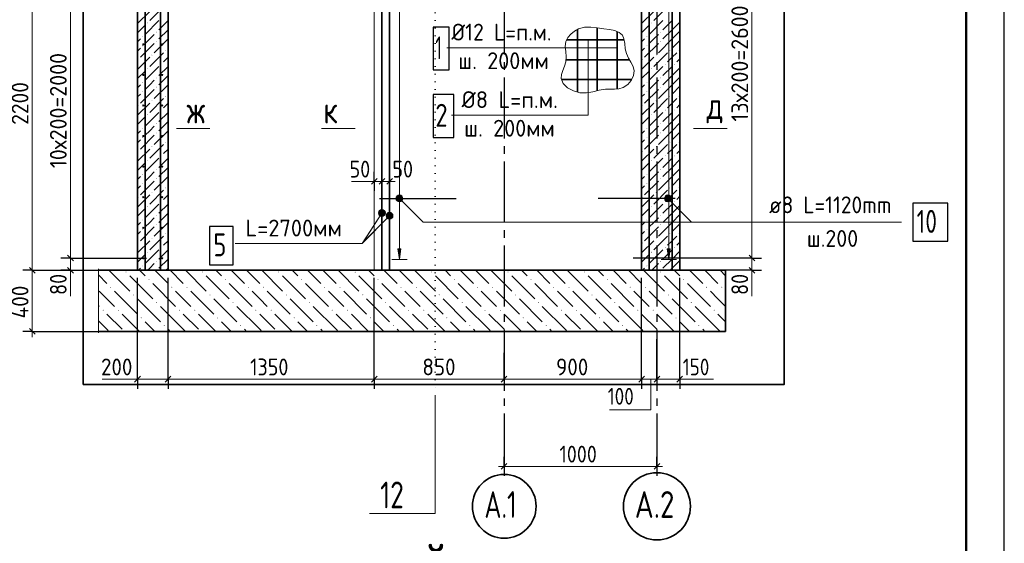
# Model space of a CAD drawing. Header units: millimetres. Extents: x 0 to 50400, y 0 to 35762.
# Tile 15 of 18: x 34932 to 50400, y 19360 to 27584. Entities that reach past the tile are written whole.
import ezdxf

# ---------------------------------------------------------------- set-up
doc = ezdxf.new("R2010")
doc.units = ezdxf.units.MM
for name, pattern in [('______2', [324, 240, -84]), ('______5', [1320, 960, -120, 120, -120]), ('______9', [120, 0, -120])]:
    doc.linetypes.add(name, pattern=pattern)
for name, color, linetype, lineweight in [('Standard', 7, 'Continuous', 25), ('ЖБ Плита Фундамента верхний уровень', 7, 'Continuous', 35), ('ЖБ Стена верхний уровень', 7, 'Continuous', 35), ('Позиционная метка линия выноска', 7, 'Continuous', 13), ('Позиционная метка номер позиции', 7, 'Continuous', 13), ('Размерная линия_ общее', 7, 'Continuous', 13), ('Сечения символ', 7, 'Continuous', 25)]:
    doc.layers.add(name, color=color, linetype=linetype, lineweight=lineweight)
for name, color, linetype, true_color in [('Оси', 7, '______5', 0x656565), ('Стена обрамление Г-обр.', 7, 'Continuous', 0xa0a0a0), ('Стена фоновая арматура У1', 7, '______2', 0xa0a0a0), ('Стена фоновая арматура Х1', 7, '______2', 0xa0a0a0), ('Стена Хомут', 7, '______2', 0xa0a0a0)]:
    doc.layers.add(name, color=color, linetype=linetype, true_color=true_color)
doc.layers.add('Размерная выноска', color=7, linetype='Continuous')
doc.styles.add('ISOCPEUR', font='txt')

msp = doc.modelspace()

# ---------------------------------------------------------------- hatches: boundary and pattern name
at = {"layer": 'ЖБ Плита Фундамента верхний уровень', "linetype": 'Continuous', "lineweight": 18, "transparency": 33554687}
for points in [[(36594, 23621), (36602, 23629), (36610, 23621), (36602, 23613)], [(37794, 23621), (37802, 23629), (37810, 23621), (37802, 23613)], [(38994, 23621), (39002, 23629), (39010, 23621), (39002, 23613)], [(40194, 23621), (40202, 23629), (40210, 23621), (40202, 23613)], [(41394, 23621), (41402, 23629), (41410, 23621), (41402, 23613)], [(42594, 23621), (42602, 23629), (42610, 23621), (42602, 23613)], [(43794, 23621), (43802, 23629), (43810, 23621), (43802, 23613)], [(44994, 23621), (45002, 23629), (45010, 23621), (45002, 23613)], [(36354, 23381), (36362, 23389), (36370, 23381), (36362, 23373)], [(36954, 23501), (36962, 23509), (36970, 23501), (36962, 23493)], [(37314, 23381), (37322, 23389), (37330, 23381), (37322, 23373)], [(37554, 23381), (37562, 23389), (37570, 23381), (37562, 23373)], [(38154, 23501), (38162, 23509), (38170, 23501), (38162, 23493)], [(38514, 23381), (38522, 23389), (38530, 23381), (38522, 23373)], [(38754, 23381), (38762, 23389), (38770, 23381), (38762, 23373)], [(39354, 23501), (39362, 23509), (39370, 23501), (39362, 23493)], [(39714, 23381), (39722, 23389), (39730, 23381), (39722, 23373)], [(39954, 23381), (39962, 23389), (39970, 23381), (39962, 23373)], [(40554, 23501), (40562, 23509), (40570, 23501), (40562, 23493)], [(40914, 23381), (40922, 23389), (40930, 23381), (40922, 23373)], [(41154, 23381), (41162, 23389), (41170, 23381), (41162, 23373)], [(41754, 23501), (41762, 23509), (41770, 23501), (41762, 23493)], [(42114, 23381), (42122, 23389), (42130, 23381), (42122, 23373)], [(42354, 23381), (42362, 23389), (42370, 23381), (42362, 23373)], [(42954, 23501), (42962, 23509), (42970, 23501), (42962, 23493)], [(43314, 23381), (43322, 23389), (43330, 23381), (43322, 23373)], [(43554, 23381), (43562, 23389), (43570, 23381), (43562, 23373)], [(44154, 23501), (44162, 23509), (44170, 23501), (44162, 23493)], [(44514, 23381), (44522, 23389), (44530, 23381), (44522, 23373)], [(44754, 23381), (44762, 23389), (44770, 23381), (44762, 23373)], [(45354, 23501), (45362, 23509), (45370, 23501), (45362, 23493)], [(45714, 23381), (45722, 23389), (45730, 23381), (45722, 23373)], [(45954, 23381), (45962, 23389), (45970, 23381), (45962, 23373)], [(36714, 23261), (36722, 23269), (36730, 23261), (36722, 23253)], [(37914, 23261), (37922, 23269), (37930, 23261), (37922, 23253)], [(39114, 23261), (39122, 23269), (39130, 23261), (39122, 23253)], [(40314, 23261), (40322, 23269), (40330, 23261), (40322, 23253)], [(41514, 23261), (41522, 23269), (41530, 23261), (41522, 23253)], [(42714, 23261), (42722, 23269), (42730, 23261), (42722, 23253)], [(43914, 23261), (43922, 23269), (43930, 23261), (43922, 23253)], [(45114, 23261), (45122, 23269), (45130, 23261), (45122, 23253)], [(37074, 23141), (37082, 23149), (37090, 23141), (37082, 23133)], [(38274, 23141), (38282, 23149), (38290, 23141), (38282, 23133)], [(39474, 23141), (39482, 23149), (39490, 23141), (39482, 23133)], [(40674, 23141), (40682, 23149), (40690, 23141), (40682, 23133)], [(41874, 23141), (41882, 23149), (41890, 23141), (41882, 23133)], [(43074, 23141), (43082, 23149), (43090, 23141), (43082, 23133)], [(44274, 23141), (44282, 23149), (44290, 23141), (44282, 23133)], [(45474, 23141), (45482, 23149), (45490, 23141), (45482, 23133)], [(36234, 23021), (36242, 23029), (36250, 23021), (36242, 23013)], [(36474, 23021), (36482, 23029), (36490, 23021), (36482, 23013)], [(36834, 22901), (36842, 22909), (36850, 22901), (36842, 22893)], [(37434, 23021), (37442, 23029), (37450, 23021), (37442, 23013)], [(37674, 23021), (37682, 23029), (37690, 23021), (37682, 23013)], [(38034, 22901), (38042, 22909), (38050, 22901), (38042, 22893)], [(38634, 23021), (38642, 23029), (38650, 23021), (38642, 23013)], [(38874, 23021), (38882, 23029), (38890, 23021), (38882, 23013)], [(39234, 22901), (39242, 22909), (39250, 22901), (39242, 22893)], [(39834, 23021), (39842, 23029), (39850, 23021), (39842, 23013)], [(40074, 23021), (40082, 23029), (40090, 23021), (40082, 23013)], [(40434, 22901), (40442, 22909), (40450, 22901), (40442, 22893)], [(41034, 23021), (41042, 23029), (41050, 23021), (41042, 23013)], [(41274, 23021), (41282, 23029), (41290, 23021), (41282, 23013)], [(41634, 22901), (41642, 22909), (41650, 22901), (41642, 22893)], [(42234, 23021), (42242, 23029), (42250, 23021), (42242, 23013)], [(42474, 23021), (42482, 23029), (42490, 23021), (42482, 23013)], [(42834, 22901), (42842, 22909), (42850, 22901), (42842, 22893)], [(43434, 23021), (43442, 23029), (43450, 23021), (43442, 23013)], [(43674, 23021), (43682, 23029), (43690, 23021), (43682, 23013)], [(44034, 22901), (44042, 22909), (44050, 22901), (44042, 22893)], [(44634, 23021), (44642, 23029), (44650, 23021), (44642, 23013)], [(44874, 23021), (44882, 23029), (44890, 23021), (44882, 23013)], [(45234, 22901), (45242, 22909), (45250, 22901), (45242, 22893)], [(45834, 23021), (45842, 23029), (45850, 23021), (45842, 23013)], [(37194, 22781), (37202, 22789), (37210, 22781), (37202, 22773)], [(38394, 22781), (38402, 22789), (38410, 22781), (38402, 22773)], [(39594, 22781), (39602, 22789), (39610, 22781), (39602, 22773)], [(40794, 22781), (40802, 22789), (40810, 22781), (40802, 22773)], [(41994, 22781), (42002, 22789), (42010, 22781), (42002, 22773)], [(43194, 22781), (43202, 22789), (43210, 22781), (43202, 22773)], [(44394, 22781), (44402, 22789), (44410, 22781), (44402, 22773)], [(45594, 22781), (45602, 22789), (45610, 22781), (45602, 22773)]]:
    msp.add_hatch(color=7, dxfattribs=at).paths.add_polyline_path(points, flags=16)
at = {"layer": 'ЖБ Стена верхний уровень', "linetype": 'Continuous', "lineweight": 18, "transparency": 33554687}
for points in [[(36932, 27533), (36938, 27539), (36944, 27533), (36938, 27527)], [(44852, 27533), (44858, 27539), (44864, 27533), (44858, 27527)], [(37076, 27389), (37082, 27395), (37088, 27389), (37082, 27383)], [(44996, 27389), (45002, 27395), (45008, 27389), (45002, 27383)], [(36860, 27317), (36866, 27323), (36872, 27317), (36866, 27311)], [(37076, 27245), (37082, 27251), (37088, 27245), (37082, 27239)], [(44780, 27317), (44786, 27323), (44792, 27317), (44786, 27311)], [(44996, 27245), (45002, 27251), (45008, 27245), (45002, 27239)], [(36860, 27173), (36866, 27179), (36872, 27173), (36866, 27167)], [(37220, 27101), (37226, 27107), (37232, 27101), (37226, 27095)], [(44780, 27173), (44786, 27179), (44792, 27173), (44786, 27167)], [(45140, 27101), (45146, 27107), (45152, 27101), (45146, 27095)], [(45284, 27101), (45290, 27107), (45296, 27101), (45290, 27095)], [(36788, 26957), (36794, 26963), (36800, 26957), (36794, 26951)], [(37004, 27029), (37010, 27035), (37016, 27029), (37010, 27023)], [(44708, 26957), (44714, 26963), (44720, 26957), (44714, 26951)], [(44924, 27029), (44930, 27035), (44936, 27029), (44930, 27023)], [(36932, 26813), (36938, 26819), (36944, 26813), (36938, 26807)], [(37148, 26885), (37154, 26891), (37160, 26885), (37154, 26879)], [(44852, 26813), (44858, 26819), (44864, 26813), (44858, 26807)], [(45068, 26885), (45074, 26891), (45080, 26885), (45074, 26879)], [(45212, 26885), (45218, 26891), (45224, 26885), (45218, 26879)], [(37076, 26669), (37082, 26675), (37088, 26669), (37082, 26663)], [(44996, 26669), (45002, 26675), (45008, 26669), (45002, 26663)], [(36860, 26597), (36866, 26603), (36872, 26597), (36866, 26591)], [(36860, 26453), (36866, 26459), (36872, 26453), (36866, 26447)], [(37076, 26525), (37082, 26531), (37088, 26525), (37082, 26519)], [(44780, 26597), (44786, 26603), (44792, 26597), (44786, 26591)], [(44780, 26453), (44786, 26459), (44792, 26453), (44786, 26447)], [(44996, 26525), (45002, 26531), (45008, 26525), (45002, 26519)], [(37004, 26309), (37010, 26315), (37016, 26309), (37010, 26303)], [(37220, 26381), (37226, 26387), (37232, 26381), (37226, 26375)], [(44924, 26309), (44930, 26315), (44936, 26309), (44930, 26303)], [(45140, 26381), (45146, 26387), (45152, 26381), (45146, 26375)], [(45284, 26381), (45290, 26387), (45296, 26381), (45290, 26375)], [(36788, 26237), (36794, 26243), (36800, 26237), (36794, 26231)], [(37148, 26165), (37154, 26171), (37160, 26165), (37154, 26159)], [(44708, 26237), (44714, 26243), (44720, 26237), (44714, 26231)], [(45068, 26165), (45074, 26171), (45080, 26165), (45074, 26159)], [(45212, 26165), (45218, 26171), (45224, 26165), (45218, 26159)], [(36932, 26093), (36938, 26099), (36944, 26093), (36938, 26087)], [(44852, 26093), (44858, 26099), (44864, 26093), (44858, 26087)], [(36860, 25877), (36866, 25883), (36872, 25877), (36866, 25871)], [(37076, 25949), (37082, 25955), (37088, 25949), (37082, 25943)], [(44780, 25877), (44786, 25883), (44792, 25877), (44786, 25871)], [(44996, 25949), (45002, 25955), (45008, 25949), (45002, 25943)], [(36860, 25733), (36866, 25739), (36872, 25733), (36866, 25727)], [(37076, 25805), (37082, 25811), (37088, 25805), (37082, 25799)], [(44780, 25733), (44786, 25739), (44792, 25733), (44786, 25727)], [(44996, 25805), (45002, 25811), (45008, 25805), (45002, 25799)], [(36788, 25517), (36794, 25523), (36800, 25517), (36794, 25511)], [(37004, 25589), (37010, 25595), (37016, 25589), (37010, 25583)], [(37220, 25661), (37226, 25667), (37232, 25661), (37226, 25655)], [(44708, 25517), (44714, 25523), (44720, 25517), (44714, 25511)], [(44924, 25589), (44930, 25595), (44936, 25589), (44930, 25583)], [(45140, 25661), (45146, 25667), (45152, 25661), (45146, 25655)], [(45284, 25661), (45290, 25667), (45296, 25661), (45290, 25655)], [(36932, 25373), (36938, 25379), (36944, 25373), (36938, 25367)], [(37148, 25445), (37154, 25451), (37160, 25445), (37154, 25439)], [(44852, 25373), (44858, 25379), (44864, 25373), (44858, 25367)], [(45068, 25445), (45074, 25451), (45080, 25445), (45074, 25439)], [(45212, 25445), (45218, 25451), (45224, 25445), (45218, 25439)], [(37076, 25229), (37082, 25235), (37088, 25229), (37082, 25223)], [(44996, 25229), (45002, 25235), (45008, 25229), (45002, 25223)], [(36860, 25157), (36866, 25163), (36872, 25157), (36866, 25151)], [(37076, 25085), (37082, 25091), (37088, 25085), (37082, 25079)], [(44780, 25157), (44786, 25163), (44792, 25157), (44786, 25151)], [(44996, 25085), (45002, 25091), (45008, 25085), (45002, 25079)], [(36860, 25013), (36866, 25019), (36872, 25013), (36866, 25007)], [(37220, 24941), (37226, 24947), (37232, 24941), (37226, 24935)], [(44780, 25013), (44786, 25019), (44792, 25013), (44786, 25007)], [(45140, 24941), (45146, 24947), (45152, 24941), (45146, 24935)], [(45284, 24941), (45290, 24947), (45296, 24941), (45290, 24935)], [(36788, 24797), (36794, 24803), (36800, 24797), (36794, 24791)], [(37004, 24869), (37010, 24875), (37016, 24869), (37010, 24863)], [(44708, 24797), (44714, 24803), (44720, 24797), (44714, 24791)], [(44924, 24869), (44930, 24875), (44936, 24869), (44930, 24863)], [(36932, 24653), (36938, 24659), (36944, 24653), (36938, 24647)], [(37148, 24725), (37154, 24731), (37160, 24725), (37154, 24719)], [(44852, 24653), (44858, 24659), (44864, 24653), (44858, 24647)], [(45068, 24725), (45074, 24731), (45080, 24725), (45074, 24719)], [(45212, 24725), (45218, 24731), (45224, 24725), (45218, 24719)], [(36860, 24437), (36866, 24443), (36872, 24437), (36866, 24431)], [(37076, 24509), (37082, 24515), (37088, 24509), (37082, 24503)], [(44780, 24437), (44786, 24443), (44792, 24437), (44786, 24431)], [(44996, 24509), (45002, 24515), (45008, 24509), (45002, 24503)], [(36860, 24293), (36866, 24299), (36872, 24293), (36866, 24287)], [(37076, 24365), (37082, 24371), (37088, 24365), (37082, 24359)], [(44780, 24293), (44786, 24299), (44792, 24293), (44786, 24287)], [(44996, 24365), (45002, 24371), (45008, 24365), (45002, 24359)], [(37004, 24149), (37010, 24155), (37016, 24149), (37010, 24143)], [(37220, 24221), (37226, 24227), (37232, 24221), (37226, 24215)], [(44924, 24149), (44930, 24155), (44936, 24149), (44930, 24143)], [(45140, 24221), (45146, 24227), (45152, 24221), (45146, 24215)], [(45284, 24221), (45290, 24227), (45296, 24221), (45290, 24215)], [(36788, 24077), (36794, 24083), (36800, 24077), (36794, 24071)], [(37148, 24005), (37154, 24011), (37160, 24005), (37154, 23999)], [(44708, 24077), (44714, 24083), (44720, 24077), (44714, 24071)], [(45068, 24005), (45074, 24011), (45080, 24005), (45074, 23999)], [(45212, 24005), (45218, 24011), (45224, 24005), (45218, 23999)], [(36932, 23933), (36938, 23939), (36944, 23933), (36938, 23927)], [(44852, 23933), (44858, 23939), (44864, 23933), (44858, 23927)], [(36860, 23717), (36866, 23723), (36872, 23717), (36866, 23711)], [(37076, 23789), (37082, 23795), (37088, 23789), (37082, 23783)], [(44780, 23717), (44786, 23723), (44792, 23717), (44786, 23711)], [(44996, 23789), (45002, 23795), (45008, 23789), (45002, 23783)], [(37080, 23649), (37082, 23651), (37084, 23649)], [(45000, 23649), (45002, 23651), (45004, 23649)]]:
    msp.add_hatch(color=7, dxfattribs=at).paths.add_polyline_path(points, flags=16)
at = {"layer": 'Позиционная метка линия выноска', "linetype": 'Continuous', "lineweight": 13, "transparency": 33554687}
for points in [[(40846, 24791), (40884, 24829), (40860, 24815)], [(40884, 24829), (40846, 24791), (40846, 24763)], [(40884, 24829), (40846, 24763), (40912, 24829)], [(40912, 24829), (40846, 24763), (40860, 24739)], [(40912, 24829), (40860, 24739), (40936, 24815)], [(40936, 24815), (40860, 24739), (40884, 24725)], [(40936, 24815), (40884, 24725), (40950, 24791)], [(40950, 24791), (40884, 24725), (40912, 24725)], [(40950, 24791), (40912, 24725), (40950, 24763)], [(40950, 24763), (40912, 24725), (40936, 24739)], [(45063, 24791), (45101, 24829), (45077, 24815)], [(45101, 24829), (45063, 24791), (45063, 24763)], [(45101, 24829), (45063, 24763), (45129, 24829)], [(45129, 24829), (45063, 24763), (45077, 24739)], [(45129, 24829), (45077, 24739), (45153, 24815)], [(45153, 24815), (45077, 24739), (45101, 24725)], [(45153, 24815), (45101, 24725), (45167, 24791)], [(45167, 24791), (45101, 24725), (45129, 24725)], [(45167, 24791), (45129, 24725), (45167, 24763)], [(45167, 24763), (45129, 24725), (45153, 24739)], [(40676, 24545), (40598, 24596), (40577, 24577)], [(40670, 24572), (40625, 24601), (40598, 24596)], [(40670, 24572), (40598, 24596), (40676, 24545)], [(40625, 24601), (40670, 24572), (40652, 24593)], [(40668, 24518), (40577, 24577), (40569, 24550)], [(40668, 24518), (40569, 24550), (40646, 24499)], [(40646, 24499), (40569, 24550), (40574, 24523)], [(40646, 24499), (40574, 24523), (40619, 24494)], [(40619, 24494), (40574, 24523), (40593, 24502)], [(40676, 24545), (40577, 24577), (40668, 24518)], [(40781, 24465), (40704, 24542), (40690, 24517)], [(40781, 24465), (40690, 24517), (40756, 24452)], [(40756, 24452), (40690, 24517), (40690, 24490)], [(40756, 24452), (40690, 24490), (40729, 24452)], [(40729, 24452), (40690, 24490), (40704, 24465)], [(40794, 24490), (40729, 24555), (40704, 24542)], [(40794, 24490), (40704, 24542), (40781, 24465)], [(40794, 24517), (40756, 24555), (40729, 24555)], [(40794, 24517), (40729, 24555), (40794, 24490)], [(40756, 24555), (40794, 24517), (40781, 24542)]]:
    msp.add_hatch(color=7, dxfattribs=at).paths.add_polyline_path(points)
at = {"layer": 'Стена Хомут', "linetype": 'Continuous', "lineweight": 13, "transparency": 33554687}
for points in [[(40922, 23985), (40898, 23817), (40874, 23985)], [(45153, 23985), (45129, 23817), (45105, 23985)]]:
    msp.add_hatch(color=7, dxfattribs=at).paths.add_polyline_path(points, flags=16)

# ---------------------------------------------------------------- linework, layer by layer
at = {"layer": 'Standard', "color": 7, "linetype": 'Continuous', "lineweight": 13, "transparency": 33554687}
for p, q in [((46436, 30081), (46436, 23841)), ((35730, 28617), (35730, 23841)), ((40502, 25045), (40412, 25045)), ((40622, 25045), (40502, 25045)), ((40742, 25045), (40622, 25045)), ((40742, 25045), (40832, 25045)), ((35730, 23841), (35730, 23649)), ((46436, 23841), (46436, 23649)), ((35730, 23649), (35730, 23559)), ((46436, 23649), (46436, 23559)), ((36782, 21938), (36692, 21938)), ((37262, 21938), (40502, 21938)), ((40502, 21938), (42542, 21938)), ((42542, 21938), (44702, 21938)), ((44702, 21938), (44942, 21938)), ((44942, 21938), (45302, 21938)), ((45302, 21938), (45392, 21938)), ((42542, 20569), (42452, 20569)), ((42542, 20569), (44942, 20569)), ((44942, 20569), (45032, 20569))]:
    msp.add_line(p, q, dxfattribs=at)
at = {"layer": 'Standard', "color": 7, "linetype": 'Continuous', "lineweight": 25, "transparency": 33554687}
for p, q in [((40547, 25090), (40457, 25000)), ((40667, 25090), (40577, 25000)), ((40787, 25090), (40697, 25000)), ((35685, 23886), (35775, 23796)), ((46391, 23886), (46481, 23796)), ((35685, 23694), (35775, 23604)), ((46391, 23694), (46481, 23604)), ((36737, 21893), (36827, 21983)), ((37217, 21893), (37307, 21983)), ((40457, 21893), (40547, 21983)), ((42497, 21893), (42587, 21983)), ((44657, 21893), (44747, 21983)), ((44897, 21893), (44987, 21983)), ((45257, 21893), (45347, 21983)), ((42497, 20524), (42587, 20614)), ((44897, 20524), (44987, 20614))]:
    msp.add_line(p, q, dxfattribs=at)
at = {"layer": 'Standard', "color": 7, "linetype": 'Continuous', "lineweight": -3, "transparency": 33554687}
for p, q in [((40502, 25045), (40502, 25195)), ((40622, 25045), (40622, 25195)), ((40742, 25045), (40742, 25195)), ((40502, 25045), (40502, 24895)), ((40622, 25045), (40622, 24895)), ((40742, 25045), (40742, 24895)), ((35730, 23841), (35580, 23841)), ((35730, 23841), (35880, 23841)), ((35730, 23841), (36925, 23841)), ((46436, 23841), (46286, 23841)), ((46436, 23841), (46586, 23841)), ((35730, 23649), (35580, 23649)), ((35730, 23649), (35880, 23649)), ((35730, 23649), (36509, 23649)), ((46436, 23649), (46286, 23649)), ((46436, 23649), (46586, 23649)), ((36782, 21938), (36782, 22088)), ((37262, 21938), (37262, 22088)), ((40502, 21938), (40502, 22088)), ((42542, 21938), (42542, 22088)), ((44702, 21938), (44702, 22088)), ((44942, 21938), (44942, 22088)), ((45302, 21938), (45302, 22088)), ((36782, 21938), (36782, 21788)), ((37262, 21938), (37262, 21788)), ((40502, 21938), (40502, 21788)), ((42542, 21938), (42542, 21788)), ((44702, 21938), (44702, 21788)), ((44942, 21938), (44942, 21788)), ((45302, 21938), (45302, 21788)), ((42542, 20569), (42542, 20719)), ((44942, 20569), (44942, 20719)), ((42542, 20569), (42542, 20419)), ((44942, 20569), (44942, 20419))]:
    msp.add_line(p, q, dxfattribs=at)
at = {"layer": 'Standard', "color": 7, "linetype": 'Continuous', "lineweight": 25, "transparency": 33554687}
msp.add_lwpolyline([(0, 0), (50400, 0), (50400, 35640), (0, 35640), (0, 0)], close=True, dxfattribs=at)
at = {"layer": 'Standard', "color": 7, "linetype": 'Continuous', "lineweight": 50, "transparency": 33554687}
msp.add_lwpolyline([(2400, 35040), (49800, 35040), (49800, 600), (2400, 600), (2400, 35040)], close=True, dxfattribs=at)
at = {"layer": 'Standard', "color": 254, "linetype": 'Continuous', "lineweight": 35, "true_color": 0xc4c4ff, "transparency": 33554687}
msp.add_lwpolyline([(35928, 21857), (46944, 21857), (46944, 32197), (35928, 32197), (35928, 21857)], dxfattribs=at)
at = {"layer": 'Standard', "color": 7, "linetype": 'Continuous', "lineweight": -3, "transparency": 33554687}
for points in [[(46436, 23841), (46416, 23841), (46416, 23841), (44569, 23841)], [(36782, 21938), (36782, 21959), (36782, 21959), (36782, 21959), (36782, 21959), (36782, 21959), (36782, 21959), (36782, 21959), (36782, 21959), (36782, 23529)], [(37262, 21938), (37262, 21959), (37262, 21959), (37262, 21959), (37262, 21959), (37262, 21959), (37262, 21959), (37262, 21959), (37262, 21959), (37262, 23529)], [(40502, 21938), (40502, 21959), (40502, 21959), (40502, 21959), (40502, 21959), (40502, 21959), (40502, 21959), (40502, 23529)], [(44702, 21938), (44702, 21959), (44702, 21959), (44702, 23529)], [(46436, 23649), (46416, 23649), (46416, 23649), (44986, 23649)], [(45302, 21938), (45302, 21959), (45302, 21959), (45302, 23529)], [(44942, 21938), (44942, 21959), (44942, 21959), (44942, 22569)], [(42542, 21938), (42542, 21959), (42542, 21959), (42542, 21959), (42542, 21959), (42542, 22352)]]:
    msp.add_lwpolyline(points, dxfattribs=at)
at = {"layer": 'Standard', "color": 7, "linetype": 'Continuous', "lineweight": 13, "transparency": 33554687}
msp.add_lwpolyline([(36782, 21938), (36885, 21938), (36885, 21938), (37262, 21938)], dxfattribs=at)
at = {"layer": 'ЖБ Плита Фундамента верхний уровень', "color": 7, "linetype": 'Continuous', "lineweight": 35, "transparency": 33554687}
for p, q in [((36782, 23649), (36168, 23649)), ((37262, 23649), (36782, 23649)), ((44702, 23649), (37262, 23649)), ((45302, 23649), (44702, 23649)), ((46022, 23649), (45302, 23649)), ((46022, 22689), (46022, 23649)), ((36168, 22689), (46022, 22689))]:
    msp.add_line(p, q, dxfattribs=at)
at = {"layer": 'ЖБ Плита Фундамента верхний уровень', "color": 252, "linetype": 'Continuous', "lineweight": 18, "true_color": 0x8f8f8f, "transparency": 33554687}
for p, q in [((36168, 23575), (36302, 23441)), ((36334, 23649), (36662, 23321)), ((36662, 23561), (37022, 23201)), ((36902, 23561), (36814, 23649)), ((37054, 23649), (37262, 23441)), ((37294, 23649), (37502, 23441)), ((37534, 23649), (37862, 23321)), ((37862, 23561), (38222, 23201)), ((38102, 23561), (38014, 23649)), ((38254, 23649), (38462, 23441)), ((38494, 23649), (38702, 23441)), ((38734, 23649), (39062, 23321)), ((39062, 23561), (39422, 23201)), ((39302, 23561), (39214, 23649)), ((39454, 23649), (39662, 23441)), ((39694, 23649), (39902, 23441)), ((39934, 23649), (40262, 23321)), ((40262, 23561), (40622, 23201)), ((40502, 23561), (40414, 23649)), ((40654, 23649), (40862, 23441)), ((40894, 23649), (41102, 23441)), ((41134, 23649), (41462, 23321)), ((41462, 23561), (41822, 23201)), ((41702, 23561), (41614, 23649)), ((41854, 23649), (42062, 23441)), ((42094, 23649), (42302, 23441)), ((42334, 23649), (42662, 23321)), ((42662, 23561), (43022, 23201)), ((42902, 23561), (42814, 23649)), ((43054, 23649), (43262, 23441)), ((43294, 23649), (43502, 23441)), ((43534, 23649), (43862, 23321)), ((43862, 23561), (44222, 23201)), ((44102, 23561), (44014, 23649)), ((44254, 23649), (44462, 23441)), ((44494, 23649), (44702, 23441)), ((44734, 23649), (45062, 23321)), ((45062, 23561), (45422, 23201)), ((45302, 23561), (45214, 23649)), ((45454, 23649), (45662, 23441)), ((45694, 23649), (45902, 23441)), ((45934, 23649), (46022, 23560)), ((37022, 23441), (37382, 23081)), ((38222, 23441), (38582, 23081)), ((39422, 23441), (39782, 23081)), ((40622, 23441), (40982, 23081)), ((41822, 23441), (42182, 23081)), ((43022, 23441), (43382, 23081)), ((44222, 23441), (44582, 23081)), ((45422, 23441), (45782, 23081)), ((36302, 23201), (36182, 23321)), ((36422, 23321), (36782, 22961)), ((37502, 23201), (37382, 23321)), ((37622, 23321), (37982, 22961)), ((38702, 23201), (38582, 23321)), ((38822, 23321), (39182, 22961)), ((39902, 23201), (39782, 23321)), ((40022, 23321), (40382, 22961)), ((41102, 23201), (40982, 23321)), ((41222, 23321), (41582, 22961)), ((42302, 23201), (42182, 23321)), ((42422, 23321), (42782, 22961)), ((43502, 23201), (43382, 23321)), ((43622, 23321), (43982, 22961)), ((44702, 23201), (44582, 23321)), ((44822, 23321), (45182, 22961)), ((45902, 23201), (45782, 23321)), ((46022, 23321), (46022, 23320)), ((36168, 23095), (36182, 23081)), ((36422, 23081), (36302, 23201)), ((36782, 23201), (37142, 22841)), ((37502, 22721), (37142, 23081)), ((37622, 23081), (37502, 23201)), ((37982, 23201), (38342, 22841)), ((38702, 22721), (38342, 23081)), ((38822, 23081), (38702, 23201)), ((39182, 23201), (39542, 22841)), ((39902, 22721), (39542, 23081)), ((40022, 23081), (39902, 23201)), ((40382, 23201), (40742, 22841)), ((41102, 22721), (40742, 23081)), ((41222, 23081), (41102, 23201)), ((41582, 23201), (41942, 22841)), ((42302, 22721), (41942, 23081)), ((42422, 23081), (42302, 23201)), ((42782, 23201), (43142, 22841)), ((43502, 22721), (43142, 23081)), ((43622, 23081), (43502, 23201)), ((43982, 23201), (44342, 22841)), ((44702, 22721), (44342, 23081)), ((44822, 23081), (44702, 23201)), ((45182, 23201), (45542, 22841)), ((45902, 22721), (45542, 23081)), ((46022, 23081), (45902, 23201)), ((36302, 22961), (36542, 22721)), ((36542, 22961), (36814, 22689)), ((37502, 22961), (37742, 22721)), ((37742, 22961), (38014, 22689)), ((38702, 22961), (38942, 22721)), ((38942, 22961), (39214, 22689)), ((39902, 22961), (40142, 22721)), ((40142, 22961), (40414, 22689)), ((41102, 22961), (41342, 22721)), ((41342, 22961), (41614, 22689)), ((42302, 22961), (42542, 22721)), ((42542, 22961), (42814, 22689)), ((43502, 22961), (43742, 22721)), ((43742, 22961), (44014, 22689)), ((44702, 22961), (44942, 22721)), ((44942, 22961), (45214, 22689)), ((45902, 22961), (46022, 22840)), ((36302, 22721), (36168, 22855)), ((37054, 22689), (36902, 22841)), ((38254, 22689), (38102, 22841)), ((39454, 22689), (39302, 22841)), ((40654, 22689), (40502, 22841)), ((41854, 22689), (41702, 22841)), ((43054, 22689), (42902, 22841)), ((44254, 22689), (44102, 22841)), ((45454, 22689), (45302, 22841)), ((36302, 22721), (36334, 22689)), ((37262, 22721), (37294, 22689)), ((37502, 22721), (37534, 22689)), ((38462, 22721), (38494, 22689)), ((38702, 22721), (38734, 22689)), ((39662, 22721), (39694, 22689)), ((39902, 22721), (39934, 22689)), ((40862, 22721), (40894, 22689)), ((41102, 22721), (41134, 22689)), ((42062, 22721), (42094, 22689)), ((42302, 22721), (42334, 22689)), ((43262, 22721), (43294, 22689)), ((43502, 22721), (43534, 22689)), ((44462, 22721), (44494, 22689)), ((44702, 22721), (44734, 22689)), ((45662, 22721), (45694, 22689)), ((45902, 22721), (45934, 22689))]:
    msp.add_line(p, q, dxfattribs=at)
at = {"layer": 'ЖБ Стена верхний уровень', "color": 7, "linetype": 'Continuous', "lineweight": 35, "transparency": 33554687}
for p, q in [((36782, 30225), (36782, 23649)), ((37262, 23649), (37262, 30225)), ((44702, 30225), (44702, 23649)), ((45302, 23649), (45302, 30225)), ((36782, 23649), (37262, 23649)), ((44702, 23649), (45302, 23649))]:
    msp.add_line(p, q, dxfattribs=at)
at = {"layer": 'ЖБ Стена верхний уровень', "color": 7, "linetype": 'Continuous', "lineweight": 18, "transparency": 33554687}
msp.add_line((40502, 23649), (40502, 28929), dxfattribs=at)
at = {"layer": 'ЖБ Стена верхний уровень', "color": 251, "linetype": 'Continuous', "lineweight": 18, "true_color": 0x494949, "transparency": 33554687}
for p, q in [((36974, 27713), (36782, 27522)), ((37190, 27785), (36974, 27569)), ((44894, 27713), (44702, 27522)), ((45110, 27785), (44894, 27569)), ((37118, 27569), (36902, 27353)), ((37262, 27569), (37118, 27425)), ((45038, 27569), (44822, 27353)), ((45182, 27569), (45038, 27425)), ((45182, 27425), (45302, 27546)), ((36782, 27378), (36902, 27497)), ((37262, 27425), (37118, 27281)), ((37262, 27425), (37262, 27426)), ((44702, 27378), (44822, 27497)), ((45182, 27425), (45038, 27281)), ((45302, 27402), (45182, 27281)), ((36830, 27281), (36782, 27234)), ((36902, 27209), (36974, 27281)), ((36974, 27281), (37046, 27353)), ((37262, 27281), (37046, 27065)), ((37262, 27282), (37262, 27281)), ((44750, 27281), (44702, 27234)), ((44822, 27209), (44894, 27281)), ((44894, 27281), (44966, 27353)), ((45182, 27281), (44966, 27065)), ((45302, 27258), (45182, 27137)), ((36830, 27137), (36782, 27090)), ((37046, 27209), (36830, 26993)), ((37262, 27138), (37262, 27137)), ((44750, 27137), (44702, 27090)), ((44966, 27209), (44750, 26993)), ((36974, 26993), (36782, 26802)), ((37190, 27065), (36974, 26849)), ((37190, 26921), (37262, 26993)), ((37262, 26993), (37262, 26994)), ((44894, 26993), (44702, 26802)), ((45110, 27065), (44894, 26849)), ((45110, 26921), (45182, 26993)), ((45182, 26993), (45254, 27065)), ((45302, 26970), (45254, 26921)), ((36782, 26658), (36902, 26777)), ((37118, 26849), (36902, 26633)), ((37262, 26849), (37118, 26705)), ((44702, 26658), (44822, 26777)), ((45038, 26849), (44822, 26633)), ((45182, 26849), (45038, 26705)), ((45182, 26705), (45302, 26826)), ((36974, 26561), (37046, 26633)), ((37262, 26705), (37118, 26561)), ((37262, 26705), (37262, 26706)), ((44894, 26561), (44966, 26633)), ((45182, 26705), (45038, 26561)), ((45302, 26682), (45182, 26561)), ((36830, 26561), (36782, 26514)), ((37046, 26489), (36830, 26273)), ((36902, 26489), (36974, 26561)), ((37262, 26561), (37046, 26345)), ((37262, 26562), (37262, 26561)), ((44750, 26561), (44702, 26514)), ((44966, 26489), (44750, 26273)), ((44822, 26489), (44894, 26561)), ((45182, 26561), (44966, 26345)), ((45302, 26538), (45182, 26417)), ((36830, 26417), (36782, 26370)), ((37190, 26345), (36974, 26129)), ((37262, 26418), (37262, 26417)), ((44750, 26417), (44702, 26370)), ((45110, 26345), (44894, 26129)), ((45182, 26273), (45254, 26345)), ((36974, 26273), (36782, 26082)), ((37190, 26201), (37262, 26273)), ((37262, 26273), (37262, 26274)), ((44894, 26273), (44702, 26082)), ((45110, 26201), (45182, 26273)), ((45302, 26250), (45254, 26201)), ((36782, 25938), (36902, 26057)), ((37118, 26129), (36902, 25913)), ((37262, 26129), (37118, 25985)), ((44702, 25938), (44822, 26057)), ((45038, 26129), (44822, 25913)), ((45182, 26129), (45038, 25985)), ((45182, 25985), (45302, 26106)), ((36830, 25841), (36782, 25794)), ((36902, 25769), (36974, 25841)), ((36974, 25841), (37046, 25913)), ((37262, 25841), (37046, 25625)), ((37262, 25985), (37118, 25841)), ((37262, 25985), (37262, 25986)), ((37262, 25842), (37262, 25841)), ((44750, 25841), (44702, 25794)), ((44822, 25769), (44894, 25841)), ((44894, 25841), (44966, 25913)), ((45182, 25841), (44966, 25625)), ((45182, 25985), (45038, 25841)), ((45302, 25962), (45182, 25841)), ((36830, 25697), (36782, 25650)), ((37046, 25769), (36830, 25553)), ((37262, 25698), (37262, 25697)), ((44750, 25697), (44702, 25650)), ((44966, 25769), (44750, 25553)), ((45302, 25818), (45182, 25697)), ((36974, 25553), (36782, 25362)), ((37190, 25625), (36974, 25409)), ((37190, 25481), (37262, 25553)), ((37262, 25553), (37262, 25554)), ((44894, 25553), (44702, 25362)), ((45110, 25625), (44894, 25409)), ((45110, 25481), (45182, 25553)), ((45182, 25553), (45254, 25625)), ((45302, 25530), (45254, 25481)), ((37118, 25409), (36902, 25193)), ((37262, 25409), (37118, 25265)), ((45038, 25409), (44822, 25193)), ((45182, 25409), (45038, 25265)), ((45182, 25265), (45302, 25386)), ((36782, 25218), (36902, 25337)), ((37262, 25265), (37118, 25121)), ((37262, 25265), (37262, 25266)), ((44702, 25218), (44822, 25337)), ((45182, 25265), (45038, 25121)), ((45302, 25242), (45182, 25121)), ((36830, 25121), (36782, 25074)), ((36902, 25049), (36974, 25121)), ((36974, 25121), (37046, 25193)), ((37262, 25121), (37046, 24905)), ((37262, 25122), (37262, 25121)), ((44750, 25121), (44702, 25074)), ((44822, 25049), (44894, 25121)), ((44894, 25121), (44966, 25193)), ((45182, 25121), (44966, 24905)), ((45302, 25098), (45182, 24977)), ((36830, 24977), (36782, 24930)), ((37046, 25049), (36830, 24833)), ((37190, 24905), (36974, 24689)), ((37262, 24978), (37262, 24977)), ((44750, 24977), (44702, 24930)), ((44966, 25049), (44750, 24833)), ((45110, 24905), (44894, 24689)), ((45182, 24833), (45254, 24905)), ((36974, 24833), (36782, 24642)), ((37190, 24761), (37262, 24833)), ((37262, 24833), (37262, 24834)), ((44894, 24833), (44702, 24642)), ((45110, 24761), (45182, 24833)), ((45302, 24810), (45254, 24761)), ((36782, 24498), (36902, 24617)), ((37118, 24689), (36902, 24473)), ((37262, 24689), (37118, 24545)), ((44702, 24498), (44822, 24617)), ((45038, 24689), (44822, 24473)), ((45182, 24689), (45038, 24545)), ((45182, 24545), (45302, 24666)), ((36974, 24401), (37046, 24473)), ((37262, 24545), (37118, 24401)), ((37262, 24545), (37262, 24546)), ((44894, 24401), (44966, 24473)), ((45182, 24545), (45038, 24401)), ((45302, 24522), (45182, 24401)), ((36830, 24401), (36782, 24354)), ((37046, 24329), (36830, 24113)), ((36902, 24329), (36974, 24401)), ((37262, 24401), (37046, 24185)), ((37262, 24402), (37262, 24401)), ((44750, 24401), (44702, 24354)), ((44966, 24329), (44750, 24113)), ((44822, 24329), (44894, 24401)), ((45182, 24401), (44966, 24185)), ((45302, 24378), (45182, 24257)), ((36830, 24257), (36782, 24210)), ((37190, 24185), (36974, 23969)), ((37262, 24258), (37262, 24257)), ((44750, 24257), (44702, 24210)), ((45110, 24185), (44894, 23969)), ((45182, 24113), (45254, 24185)), ((36974, 24113), (36782, 23922)), ((37190, 24041), (37262, 24113)), ((37262, 24113), (37262, 24114)), ((44894, 24113), (44702, 23922)), ((45110, 24041), (45182, 24113)), ((45302, 24090), (45254, 24041)), ((36782, 23778), (36902, 23897)), ((37118, 23969), (36902, 23753)), ((37262, 23969), (37118, 23825)), ((37262, 23825), (37118, 23681)), ((37262, 23825), (37262, 23826)), ((44702, 23778), (44822, 23897)), ((45038, 23969), (44822, 23753)), ((45182, 23969), (45038, 23825)), ((45182, 23825), (45038, 23681)), ((45182, 23825), (45302, 23946)), ((36830, 23681), (36798, 23649)), ((36942, 23649), (36974, 23681)), ((36974, 23681), (37046, 23753)), ((37262, 23681), (37230, 23649)), ((37262, 23682), (37262, 23681)), ((44750, 23681), (44718, 23649)), ((44862, 23649), (44894, 23681)), ((44894, 23681), (44966, 23753)), ((45182, 23681), (45150, 23649)), ((45302, 23802), (45182, 23681)), ((45302, 23658), (45294, 23649))]:
    msp.add_line(p, q, dxfattribs=at)
at = {"layer": 'ЖБ Стена верхний уровень', "color": 253, "linetype": '______2', "lineweight": -3, "true_color": 0xababab, "transparency": 33554687}
msp.add_line((35199, 23649), (35994, 23649), dxfattribs=at)
at = {"layer": 'Оси', "color": 8, "linetype": '______5', "lineweight": -3, "transparency": 33554687}
for p, q in [((42542, 31957), (42542, 20494)), ((44942, 31957), (44942, 20494))]:
    msp.add_line(p, q, dxfattribs=at)
at = {"layer": 'Оси', "color": 7, "linetype": 'Continuous', "lineweight": 35, "transparency": 33554687}
for centre, radius in [((42544, 19941), 501), ((44943, 19941), 527)]:
    msp.add_circle(centre, radius, dxfattribs=at)
at = {"layer": 'Позиционная метка линия выноска', "color": 7, "linetype": 'Continuous', "lineweight": 13, "transparency": 33554687}
for p, q in [((37921, 25874), (37393, 25874)), ((39674, 25874), (40202, 25874)), ((46045, 25874), (45517, 25874)), ((40860, 24815), (40860, 24815)), ((40936, 24815), (40936, 24815)), ((45077, 24815), (45077, 24815)), ((45115, 24777), (45488, 24404)), ((45153, 24815), (45153, 24815)), ((40860, 24739), (40860, 24739)), ((40936, 24739), (40936, 24739)), ((45077, 24739), (45077, 24739)), ((45153, 24739), (45153, 24739)), ((40622, 24548), (40310, 24071)), ((40327, 24088), (40622, 24548)), ((40742, 24504), (40327, 24088)), ((40577, 24577), (40577, 24577)), ((40593, 24502), (40593, 24502)), ((40652, 24593), (40652, 24593)), ((40668, 24518), (40668, 24518)), ((40704, 24542), (40704, 24542)), ((40704, 24465), (40704, 24465)), ((40781, 24542), (40781, 24542)), ((40781, 24465), (40781, 24465))]:
    msp.add_line(p, q, dxfattribs=at)
for points in [[(40898, 24777), (41271, 24404), (48783, 24404)], [(38316, 24071), (40310, 24071), (40742, 24504)]]:
    msp.add_lwpolyline(points, dxfattribs=at)
for centre in [(40898, 24777), (45115, 24777), (40622, 24548), (40742, 24504)]:
    msp.add_circle(centre, 54, dxfattribs=at)
at = {"layer": 'Позиционная метка номер позиции', "color": 7, "linetype": 'Continuous', "lineweight": 35, "transparency": 33554687}
for p, q in [((43693, 27432), (43693, 26445)), ((44006, 27458), (44006, 26470)), ((44319, 27400), (44319, 26496)), ((43522, 27268), (44428, 27268)), ((43516, 26955), (44511, 26955)), ((43441, 26643), (44547, 26643))]:
    msp.add_line(p, q, dxfattribs=at)
at = {"layer": 'Позиционная метка номер позиции', "color": 7, "linetype": 'Continuous', "lineweight": 25, "transparency": 33554687}
for points in [[(41426, 26795), (41678, 26795), (41678, 27467), (41426, 27467), (41426, 26795)], [(41426, 25735), (41750, 25735), (41750, 26407), (41426, 26407), (41426, 25735)]]:
    msp.add_lwpolyline(points, dxfattribs=at)
at = {"layer": 'Позиционная метка номер позиции', "color": 7, "linetype": '______2', "lineweight": 13, "transparency": 33554687}
msp.add_lwpolyline([(44106, 27440), (44005, 27458), (43905, 27469), (43807, 27465), (43711, 27440), (43646, 27405), (43588, 27359), (43541, 27303), (43512, 27241), (43503, 27165), (43509, 27085), (43517, 27003), (43512, 26922), (43492, 26853), (43466, 26787), (43444, 26722), (43438, 26660), (43470, 26583), (43539, 26516), (43630, 26466), (43729, 26437), (43835, 26435), (43935, 26453), (44033, 26476), (44133, 26493), (44204, 26494), (44276, 26494), (44346, 26499), (44414, 26519), (44483, 26565), (44539, 26630), (44576, 26705), (44587, 26782), (44570, 26850), (44535, 26915), (44496, 26981), (44463, 27051), (44446, 27129), (44437, 27208), (44425, 27281), (44400, 27341), (44350, 27385), (44280, 27413), (44196, 27429), (44106, 27440)], dxfattribs=at)
at = {"layer": 'Позиционная метка номер позиции', "color": 7, "linetype": 'Continuous', "lineweight": 13, "transparency": 33554687}
for points in [[(41714, 26083), (43865, 26083), (43865, 27268)], [(41642, 27143), (42646, 27143), (44319, 27143)]]:
    msp.add_lwpolyline(points, dxfattribs=at)
at = {"layer": 'Размерная выноска', "color": 7, "linetype": 'Continuous', "lineweight": 13, "transparency": 33554687}
for p, q in [((40502, 25041), (40142, 25041)), ((36168, 22665), (36168, 23673)), ((36782, 21938), (36230, 21938)), ((44845, 21938), (44845, 21458)), ((45302, 21938), (45830, 21938)), ((44845, 21458), (44197, 21458))]:
    msp.add_line(p, q, dxfattribs=at)
at = {"layer": 'Размерная выноска', "color": 251, "linetype": 'Continuous', "lineweight": 13, "true_color": 0x656565, "transparency": 33554687}
for p, q in [((35730, 23649), (35730, 23241)), ((46436, 23649), (46436, 23241))]:
    msp.add_line(p, q, dxfattribs=at)
at = {"layer": 'Размерная линия_ общее', "color": 7, "linetype": 'Continuous', "lineweight": 13, "transparency": 33554687}
for p, q in [((35130, 28929), (35130, 23649)), ((35130, 23649), (35130, 22689)), ((35130, 22689), (35130, 22599))]:
    msp.add_line(p, q, dxfattribs=at)
at = {"layer": 'Размерная линия_ общее', "color": 7, "linetype": 'Continuous', "lineweight": 25, "transparency": 33554687}
for p, q in [((35085, 23694), (35175, 23604)), ((35085, 22734), (35175, 22644))]:
    msp.add_line(p, q, dxfattribs=at)
at = {"layer": 'Размерная линия_ общее', "color": 7, "linetype": 'Continuous', "lineweight": -3, "transparency": 33554687}
for p, q in [((35130, 23649), (34980, 23649)), ((35130, 23649), (35280, 23649)), ((35130, 23649), (36162, 23649)), ((35130, 22689), (34980, 22689)), ((35130, 22689), (35280, 22689)), ((35130, 22689), (36162, 22689))]:
    msp.add_line(p, q, dxfattribs=at)
at = {"layer": 'Сечения символ', "color": 7, "linetype": '______9', "lineweight": 13, "transparency": 33554687}
msp.add_line((41461, 30693), (41461, 21689), dxfattribs=at)
at = {"layer": 'Сечения символ', "color": 7, "linetype": 'Continuous', "lineweight": 13, "transparency": 33554687}
msp.add_lwpolyline([(41461, 21689), (41461, 19828), (40426, 19828)], dxfattribs=at)
at = {"layer": 'Стена обрамление Г-обр.', "color": 7, "linetype": 'Continuous', "lineweight": 35, "transparency": 33554687}
msp.add_line((40742, 23663), (40742, 30115), dxfattribs=at)
msp.add_line((40742, 23663), (40742, 30115), dxfattribs=at)
at = {"layer": 'Стена обрамление Г-обр.', "color": 7, "linetype": 'Continuous', "lineweight": 25, "transparency": 33554687}
msp.add_lwpolyline([(37914, 23736), (38286, 23736), (38286, 24336), (37914, 24336), (37914, 23736)], dxfattribs=at)
at = {"layer": 'Стена фоновая арматура У1', "color": 7, "linetype": 'Continuous', "lineweight": 18, "transparency": 33554687}
for centre in [(36874, 27196), (37171, 27196), (36874, 26716), (37171, 26716), (36874, 26236), (37171, 26236), (36874, 25756), (37171, 25756), (36874, 25276), (37171, 25276), (36874, 24796), (37171, 24796), (36874, 24316), (37171, 24316), (36874, 23836), (37171, 23836)]:
    msp.add_circle(centre, 9.6, dxfattribs=at)
at = {"layer": 'Стена фоновая арматура Х1', "color": 7, "linetype": 'Continuous', "lineweight": 35, "transparency": 33554687}
msp.add_line((40622, 23663), (40622, 30539), dxfattribs=at)
msp.add_line((40622, 23663), (40622, 30539), dxfattribs=at)
for points in [[(36902, 23663), (36902, 30400), (36950, 30585), (36950, 31957)], [(36902, 23663), (36902, 30400), (36950, 30585), (36950, 31957)], [(37142, 23663), (37142, 30400), (37094, 30585), (37094, 31957)], [(44822, 23663), (44822, 30491), (43094, 30491)], [(45182, 23663), (45182, 30539), (43502, 30539)]]:
    msp.add_lwpolyline(points, dxfattribs=at)
at = {"layer": 'Стена Хомут', "color": 251, "linetype": 'Continuous', "lineweight": 13, "true_color": 0x494949, "transparency": 33554687}
for p, q in [((45129, 23985), (45129, 29889)), ((40898, 23985), (40898, 28449)), ((40898, 23817), (40874, 23985)), ((40874, 23985), (40922, 23985)), ((40922, 23985), (40898, 23817)), ((45129, 23817), (45105, 23985)), ((45105, 23985), (45153, 23985)), ((45153, 23985), (45129, 23817)), ((40898, 23817), (40778, 23817)), ((40898, 23817), (41018, 23817)), ((40898, 23817), (40898, 23817)), ((45129, 23817), (45009, 23817)), ((45129, 23817), (45249, 23817)), ((45129, 23817), (45129, 23817))]:
    msp.add_line(p, q, dxfattribs=at)
at = {"layer": 'Стена Хомут', "color": 36, "linetype": 'Continuous', "lineweight": 25, "true_color": 0x6e3c1e, "transparency": 33554687}
for p, q in [((40584, 24777), (41788, 24777)), ((45227, 24777), (44022, 24777))]:
    msp.add_line(p, q, dxfattribs=at)
at = {"layer": 'Стена Хомут', "color": 7, "linetype": 'Continuous', "lineweight": 25, "transparency": 33554687}
msp.add_lwpolyline([(48963, 24104), (49515, 24104), (49515, 24704), (48963, 24704), (48963, 24104)], dxfattribs=at)

# ---------------------------------------------------------------- texts
at = {"layer": 'Standard', "color": 7, "linetype": 'Continuous', "lineweight": 25, "transparency": 33554687, "char_height": 264, "attachment_point": 7, "rotation": 90, "style": 'ISOCPEUR'}
for s, insert, width in [('\\W0.95;13х200=2600', (46376, 25984), 2103.74), ('\\W0.95;10х200=2000', (35670, 25252), 2103.76), ('\\W0.87;80', (35670, 23261), 484.71), ('\\W0.87;80', (46376, 23261), 484.71)]:
    msp.add_mtext(s, dxfattribs=dict(at, insert=insert, width=width))
at = {"layer": 'Standard', "color": 7, "linetype": 'Continuous', "lineweight": 25, "transparency": 33554687, "char_height": 264, "attachment_point": 7, "style": 'ISOCPEUR'}
for s, insert, width in [('\\W0.87;50', (40114, 25105), 484.73), ('\\W0.87;50', (40787, 25105), 484.73), ('\\W0.91;200', (36209, 21998), 674.38), ('\\W0.87;1350', (38552, 21998), 800.29), ('\\W0.91;850', (41258, 21998), 674.39), ('\\W0.91;900', (43358, 21998), 674.39), ('\\W0.83;150', (45347, 21998), 610.29), ('\\W0.83;100', (44169, 21537), 610.29), ('\\W0.87;1000', (43412, 20629), 800.28)]:
    msp.add_mtext(s, dxfattribs=dict(at, insert=insert, width=width))
at = {"layer": 'Standard', "color": 7, "linetype": 'Continuous', "lineweight": 50, "transparency": 33554687, "insert": (32683, 18663), "char_height": 540, "width": 9549.95, "attachment_point": 7, "style": 'ISOCPEUR'}
msp.add_mtext('\\W0.99;Схема раскладки стержней', dxfattribs=at)
at = {"layer": 'Оси', "color": 7, "linetype": 'Continuous', "lineweight": 35, "transparency": 33554687, "char_height": 420, "attachment_point": 7, "style": 'ISOCPEUR'}
for s, insert, width in [('\\W0.71;А.1', (42232, 19759), 773.25), ('\\W0.79;А.2', (44594, 19759), 864)]:
    msp.add_mtext(s, dxfattribs=dict(at, insert=insert, width=width))
at = {"layer": 'Позиционная метка номер позиции', "color": 7, "linetype": 'Continuous', "lineweight": 25, "transparency": 33554687, "attachment_point": 7, "style": 'ISOCPEUR'}
for s, insert, char_height, width in [('\\W0.94;Ø12 L=п.м.', (41715, 27257), 264, 1786.43), ('\\W0.56;1', (41462, 26963), 360, 279.99), ('\\W0.96;ш. 200мм', (41821, 26808), 264, 1578.57), ('\\W0.97;Ø8 L=п.м.', (41875, 26197), 264, 1657.9), ('\\W0.78;2', (41462, 25903), 360, 391.69), ('\\W0.96;ш. 200мм', (41914, 25748), 264, 1578.58), ('\\W0.97;L=2700мм', (38479, 24180), 264, 1657.63)]:
    msp.add_mtext(s, dxfattribs=dict(at, insert=insert, char_height=char_height, width=width))
at = {"layer": 'Размерная линия_ общее', "color": 7, "linetype": 'Continuous', "lineweight": 25, "transparency": 33554687, "char_height": 264, "attachment_point": 7, "rotation": 90, "style": 'ISOCPEUR'}
for s, insert, width in [('\\W0.93;2200', (35070, 25933), 861.7), ('\\W0.92;400', (35070, 22892), 701.33)]:
    msp.add_mtext(s, dxfattribs=dict(at, insert=insert, width=width))
at = {"layer": 'Сечения символ', "color": 7, "linetype": 'Continuous', "lineweight": 35, "transparency": 33554687, "char_height": 420, "attachment_point": 7, "style": 'ISOCPEUR'}
for s, insert, width in [('\\W0.82;ж', (37556, 25956), 549.69), ('\\W0.78;к', (39704, 25956), 456.96), ('\\W0.78;д', (45722, 25956), 456.96), ('\\W0.75;12', (40594, 19910), 661.19)]:
    msp.add_mtext(s, dxfattribs=dict(at, insert=insert, width=width))
at = {"layer": 'Стена обрамление Г-обр.', "color": 7, "linetype": 'Continuous', "lineweight": 13, "transparency": 33554687, "insert": (37974, 23868), "char_height": 360, "width": 391.69, "attachment_point": 7, "style": 'ISOCPEUR'}
msp.add_mtext('\\W0.78;5', dxfattribs=at)
at = {"layer": 'Стена Хомут', "color": 7, "linetype": 'Continuous', "lineweight": 13, "transparency": 33554687, "attachment_point": 7, "style": 'ISOCPEUR'}
for s, insert, char_height, width in [('\\W0.93;ø8 L=1120mm ', (46704, 24544), 264, 2339.97), ('\\W0.75;10', (49023, 24236), 360, 566.74), ('\\W0.95;ш.200 ', (47298, 24016), 264, 1154.56)]:
    msp.add_mtext(s, dxfattribs=dict(at, insert=insert, char_height=char_height, width=width))

doc.saveas('drawing.dxf')
